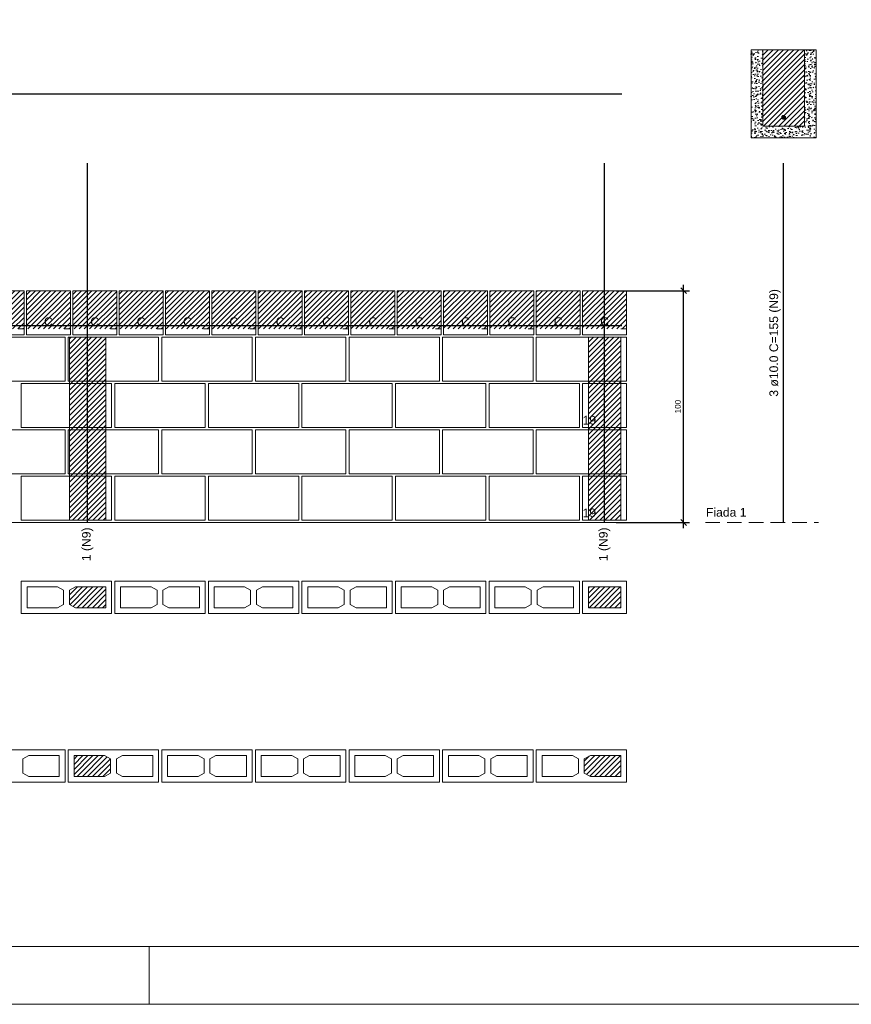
# Model space of a CAD drawing. Header units: millimetres. Extents: x 337 to 624, y -381 to -65.
# Tile 112 of 138: x 473 to 488, y -189 to -172. Entities that reach past the tile are written whole.
import ezdxf

# ---------------------------------------------------------------- set-up
doc = ezdxf.new("R2010")
doc.units = ezdxf.units.MM
doc.header["$MEASUREMENT"] = 0
doc.linetypes.add('Dashed2', pattern=[0.375, 0.25, -0.125])
doc.linetypes.add('DOT', pattern=[6.35, 0, -6.35])
doc.layers.get('0').update_dxf_attribs({"lineweight": 5})
for name, color, linetype, lineweight in [('Armadura', 7, 'Continuous', 30), ('Armaduras em corte', 14, 'Continuous', 0), ('Cotas', 7, 'Continuous', 5), ('Descrição da armadura', 7, 'Continuous', 5), ('PA-Graute', 8, 'Continuous', 0), ('PA-Piso', 7, 'Continuous', 20), ('PE-Inteiro', 7, 'Continuous', 5), ('PE-Meio', 1, 'Continuous', 5), ('PE-Meio canaleta', 5, 'Continuous', 5), ('PE-Paredes', 1, 'Continuous', 5), ('PRANCHA 01', 7, 'Continuous', 20), ('Texto da cota', 7, 'Continuous', 0)]:
    doc.layers.add(name, color=color, linetype=linetype, lineweight=lineweight)
doc.styles.add('Arial', font='arial.ttf')
doc.dimstyles.new('UM_25.000000', dxfattribs={"dimtxt": 0.18, "dimasz": 0.1, "dimexe": 0.1, "dimexo": 0.2, "dimgap": 0, "dimtad": 1, "dimtih": 1, "dimtoh": 1, "dimdec": 1, "dimlfac": 25, "dimzin": 0, "dimdsep": 46, "dimtxsty": 'Standard', "dimcen": 0.09, "dimdle": 0.1, "dimadec": 1, "dimazin": 2, "dimtfac": 1, "dimtdec": 4, "dimtofl": 0, "dimtmove": 0, "dimatfit": 3, "dimfxl": 1, "dimtolj": 1, "dimarcsym": 0})
pattern_1 = [(45, (383.52209, -348.635335), (-0.044194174, 0.044194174), [])]

# ---------------------------------------------------------------- blocks, each defined once
blk = doc.blocks.new('_Oblique')
at = {"color": 0, "linetype": 'ByBlock', "lineweight": -2}
blk.add_line((-0.5, -0.5), (0.5, 0.5), dxfattribs=at)
blk = doc.blocks.new('*D444')
at = {"layer": 'Cotas', "color": 0, "lineweight": -2, "transparency": 16777216}
for p, q in [((483.713, -176.53), (484.978, -176.53)), ((484.878, -180.63), (484.878, -176.43)), ((483.713, -180.53), (484.978, -180.53))]:
    blk.add_line(p, q, dxfattribs=at)
at = {"layer": 'Defpoints', "color": 0, "transparency": 16777216}
for p in [(483.613, -176.53), (484.878, -176.53), (483.613, -180.53)]:
    blk.add_point(p, dxfattribs=at)
at = {"layer": 'Cotas', "color": 0, "lineweight": -2, "transparency": 16777216, "xscale": 0.1, "yscale": 0.1, "zscale": 0.1}
for p, rotation in [((484.878, -176.53), 90), ((484.878, -180.53), 270)]:
    blk.add_blockref('_Oblique', p, dxfattribs=dict(at, rotation=rotation))
at = {"layer": 'Cotas', "transparency": 16777216, "insert": (484.778, -178.53), "char_height": 0.1, "attachment_point": 5, "rotation": 90, "style": 'Arial'}
blk.add_mtext('\\A1;100', dxfattribs=at)

msp = doc.modelspace()

# ---------------------------------------------------------------- hatches: boundary and pattern name
at = {"layer": 'Armaduras em corte', "linetype": 'Continuous'}
msp.add_hatch(color=14, dxfattribs=at).paths.add_polyline_path([(486.6353, -173.5382), (486.6352, -173.5354), (486.6348, -173.5326), (486.6342, -173.5299), (486.6334, -173.5272), (486.6323, -173.5247), (486.631, -173.5222), (486.6295, -173.5198), (486.6278, -173.5176), (486.6259, -173.5156), (486.6239, -173.5137), (486.6216, -173.512), (486.6193, -173.5105), (486.6168, -173.5092), (486.6142, -173.5081), (486.6116, -173.5073), (486.6088, -173.5067), (486.6061, -173.5063), (486.6033, -173.5062), (486.6005, -173.5063), (486.5977, -173.5067), (486.595, -173.5073), (486.5923, -173.5081), (486.5898, -173.5092), (486.5873, -173.5105), (486.5849, -173.512), (486.5827, -173.5137), (486.5807, -173.5156), (486.5788, -173.5176), (486.5771, -173.5198), (486.5756, -173.5222), (486.5743, -173.5247), (486.5732, -173.5272), (486.5724, -173.5299), (486.5718, -173.5326), (486.5714, -173.5354), (486.5713, -173.5382), (486.5714, -173.541), (486.5718, -173.5437), (486.5724, -173.5465), (486.5732, -173.5491), (486.5743, -173.5517), (486.5756, -173.5542), (486.5771, -173.5565), (486.5788, -173.5588), (486.5807, -173.5608), (486.5827, -173.5627), (486.5849, -173.5644), (486.5873, -173.5659), (486.5898, -173.5672), (486.5923, -173.5683), (486.595, -173.5691), (486.5977, -173.5697), (486.6005, -173.5701), (486.6033, -173.5702), (486.6061, -173.5701), (486.6088, -173.5697), (486.6116, -173.5691), (486.6142, -173.5683), (486.6168, -173.5672), (486.6193, -173.5659), (486.6216, -173.5644), (486.6239, -173.5627), (486.6259, -173.5608), (486.6278, -173.5588), (486.6295, -173.5565), (486.631, -173.5542), (486.6323, -173.5517), (486.6334, -173.5491), (486.6342, -173.5465), (486.6348, -173.5437), (486.6352, -173.541)])
at = {"layer": 'PA-Graute', "linetype": 'Continuous'}
h = msp.add_hatch(dxfattribs=at)
h.set_pattern_fill('ANSI31', color=8, scale=0.5, style=0)
h.set_pattern_definition(pattern_1)
h.paths.add_polyline_path([(486.2433, -173.6902), (486.9633, -173.6902), (486.9633, -172.3702), (486.2433, -172.3702)])
h = msp.add_hatch(dxfattribs=at)
h.set_pattern_fill('ANSI31', color=8, scale=0.5, style=0)
h.set_pattern_definition(pattern_1)
h.paths.add_polyline_path([(472.7333, -176.5302), (473.4933, -176.5302), (473.4933, -177.1902), (472.7333, -177.1902)])
h = msp.add_hatch(dxfattribs=at)
h.set_pattern_fill('ANSI31', color=8, scale=0.5, style=0)
h.set_pattern_definition(pattern_1)
h.paths.add_polyline_path([(473.5333, -176.5302), (474.2933, -176.5302), (474.2933, -177.1902), (473.5333, -177.1902)])
h = msp.add_hatch(dxfattribs=at)
h.set_pattern_fill('ANSI31', color=8, scale=0.5, style=0)
h.set_pattern_definition(pattern_1)
h.paths.add_polyline_path([(474.3333, -176.5302), (475.0933, -176.5302), (475.0933, -177.1902), (474.3333, -177.1902)])
h = msp.add_hatch(dxfattribs=at)
h.set_pattern_fill('ANSI31', color=8, scale=0.5, style=0)
h.set_pattern_definition(pattern_1)
h.paths.add_polyline_path([(475.1333, -176.5302), (475.8933, -176.5302), (475.8933, -177.1902), (475.1333, -177.1902)])
h = msp.add_hatch(dxfattribs=at)
h.set_pattern_fill('ANSI31', color=8, scale=0.5, style=0)
h.set_pattern_definition(pattern_1)
h.paths.add_polyline_path([(475.9333, -176.5302), (476.6933, -176.5302), (476.6933, -177.1902), (475.9333, -177.1902)])
h = msp.add_hatch(dxfattribs=at)
h.set_pattern_fill('ANSI31', color=8, scale=0.5, style=0)
h.set_pattern_definition(pattern_1)
h.paths.add_polyline_path([(476.7333, -176.5302), (477.4933, -176.5302), (477.4933, -177.1902), (476.7333, -177.1902)])
h = msp.add_hatch(dxfattribs=at)
h.set_pattern_fill('ANSI31', color=8, scale=0.5, style=0)
h.set_pattern_definition(pattern_1)
h.paths.add_polyline_path([(477.5333, -176.5302), (478.2933, -176.5302), (478.2933, -177.1902), (477.5333, -177.1902)])
h = msp.add_hatch(dxfattribs=at)
h.set_pattern_fill('ANSI31', color=8, scale=0.5, style=0)
h.set_pattern_definition(pattern_1)
h.paths.add_polyline_path([(478.3333, -176.5302), (479.0933, -176.5302), (479.0933, -177.1902), (478.3333, -177.1902)])
h = msp.add_hatch(dxfattribs=at)
h.set_pattern_fill('ANSI31', color=8, scale=0.5, style=0)
h.set_pattern_definition(pattern_1)
h.paths.add_polyline_path([(479.1333, -176.5302), (479.8933, -176.5302), (479.8933, -177.1902), (479.1333, -177.1902)])
h = msp.add_hatch(dxfattribs=at)
h.set_pattern_fill('ANSI31', color=8, scale=0.5, style=0)
h.set_pattern_definition(pattern_1)
h.paths.add_polyline_path([(479.9333, -176.5302), (480.6933, -176.5302), (480.6933, -177.1902), (479.9333, -177.1902)])
h = msp.add_hatch(dxfattribs=at)
h.set_pattern_fill('ANSI31', color=8, scale=0.5, style=0)
h.set_pattern_definition(pattern_1)
h.paths.add_polyline_path([(480.7333, -176.5302), (481.4933, -176.5302), (481.4933, -177.1902), (480.7333, -177.1902)])
h = msp.add_hatch(dxfattribs=at)
h.set_pattern_fill('ANSI31', color=8, scale=0.5, style=0)
h.set_pattern_definition(pattern_1)
h.paths.add_polyline_path([(481.5333, -176.5302), (482.2933, -176.5302), (482.2933, -177.1902), (481.5333, -177.1902)])
h = msp.add_hatch(dxfattribs=at)
h.set_pattern_fill('ANSI31', color=8, scale=0.5, style=0)
h.set_pattern_definition(pattern_1)
h.paths.add_polyline_path([(482.3333, -176.5302), (483.0933, -176.5302), (483.0933, -177.1902), (482.3333, -177.1902)])
h = msp.add_hatch(dxfattribs=at)
h.set_pattern_fill('ANSI31', color=8, scale=0.5, style=0)
h.set_pattern_definition(pattern_1)
h.paths.add_polyline_path([(483.1333, -176.5302), (483.8933, -176.5302), (483.8933, -177.1902), (483.1333, -177.1902)])
h = msp.add_hatch(dxfattribs=at)
h.set_pattern_fill('ANSI31', color=8, scale=0.5, style=0)
h.set_pattern_definition(pattern_1)
h.paths.add_polyline_path([(474.2759, -177.3302), (474.9059, -177.3302), (474.9059, -180.4902), (474.2759, -180.4902)])
h = msp.add_hatch(dxfattribs=at)
h.set_pattern_fill('ANSI31', color=8, scale=0.5, style=0)
h.set_pattern_definition(pattern_1)
h.paths.add_polyline_path([(483.2333, -177.3302), (483.7933, -177.3302), (483.7933, -180.4902), (483.2333, -180.4902)])
h = msp.add_hatch(dxfattribs=at)
h.set_pattern_fill('ANSI31', color=8, scale=0.5, style=0)
h.set_pattern_definition(pattern_1)
h.paths.add_polyline_path([(474.9059, -182.0002), (474.3799, -182.0002), (474.2759, -181.9442), (474.2759, -181.6962), (474.3799, -181.6402), (474.9059, -181.6402)])
h = msp.add_hatch(dxfattribs=at)
h.set_pattern_fill('ANSI31', color=8, scale=0.5, style=0)
h.set_pattern_definition(pattern_1)
h.paths.add_polyline_path([(483.7933, -182.0002), (483.2333, -182.0002), (483.2333, -181.6402), (483.7933, -181.6402)])
h = msp.add_hatch(dxfattribs=at)
h.set_pattern_fill('ANSI31', color=8, scale=0.5, style=0)
h.set_pattern_definition(pattern_1)
h.paths.add_polyline_path([(474.357, -184.5532), (474.883, -184.5532), (474.987, -184.6092), (474.987, -184.8572), (474.883, -184.9132), (474.357, -184.9132)])
h = msp.add_hatch(dxfattribs=at)
h.set_pattern_fill('ANSI31', color=8, scale=0.5, style=0)
h.set_pattern_definition(pattern_1)
h.paths.add_polyline_path([(483.7933, -184.9132), (483.2673, -184.9132), (483.1633, -184.8572), (483.1633, -184.6092), (483.2673, -184.5532), (483.7933, -184.5532)])
at = {"layer": 'PE-Meio canaleta', "linetype": 'Continuous'}
h = msp.add_hatch(dxfattribs=at)
h.set_pattern_fill('AR-CONC', color=5, scale=0.02, style=0)
h.set_pattern_definition([(50, (383.52209, -348.63534), (0.143452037, -0.01255043), [0.015, -0.165]), (355, (383.52209, -348.63534), (-0.02775027, 0.15043843), [0.012, -0.132]), (100.4514, (383.53405, -348.63638), (0.11570188, 0.13788791), [0.01274804, -0.14022842]), (46.1842, (383.5221, -348.59534), (0.21344821, -0.0331038), [0.0225, -0.2475]), (96.6356, (383.53988, -348.5981), (0.18693254, 0.19482357), [0.01912206, -0.2103426]), (351.1842, (383.5221, -348.59534), (0.1869324, 0.19482372), [0.018, -0.198]), (21, (383.54209, -348.60534), (0.11938141, -0.08052378), [0.015, -0.165]), (326, (383.54209, -348.60534), (0.04866307, 0.14503001), [0.012, -0.132]), (71.4514, (383.55204, -348.61205), (0.16804453, 0.0645061), [0.01274804, -0.14022842]), (37.5, (383.52209, -348.635335), (0.002431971, 0.066578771), [0, -0.1304, 0, -0.134, 0, -0.1325]), (7.5, (383.52209, -348.635335), (0.052613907, 0.078882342), [0, -0.0764, 0, -0.1274, 0, -0.0505]), (327.5, (383.47749, -348.635335), (0.106764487, -0.004510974), [0, -0.05, 0, -0.156, 0, -0.207]), (317.5, (383.45749, -348.635335), (0.116637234, 0.020020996), [0, -0.065, 0, -0.1036, 0, -0.147])])
h.paths.add_polyline_path([(486.0433, -173.8902), (487.1633, -173.8902), (487.1633, -172.3702), (486.9633, -172.3702), (486.9633, -173.6902), (486.2433, -173.6902), (486.2433, -172.3702), (486.0433, -172.3702)])

# ---------------------------------------------------------------- linework, layer by layer
at = {"layer": 'Armadura'}
for p, q in [((448.9315, -173.1302), (483.8133, -173.1302)), ((486.6033, -180.5302), (486.6033, -174.3302)), ((448.7929, -177.1302), (483.8133, -177.1302))]:
    msp.add_line(p, q, dxfattribs=at)
for points in [[(474.5909, -180.5302), (474.5909, -174.3302)], [(483.5133, -180.5302), (483.5133, -174.3302)]]:
    msp.add_lwpolyline(points, dxfattribs=at)
at = {"layer": 'Armaduras em corte'}
msp.add_circle((486.6033, -173.5382), 0.032, dxfattribs=at)
at = {"layer": 'PA-Graute', "color": 8, "linetype": 'Continuous'}
for points in [[(474.2759, -177.3302), (474.9059, -177.3302), (474.9059, -180.4902), (474.2759, -180.4902)], [(483.2333, -177.3302), (483.7933, -177.3302), (483.7933, -180.4902), (483.2333, -180.4902)]]:
    msp.add_lwpolyline(points, close=True, dxfattribs=at)
at = {"layer": 'PA-Piso'}
msp.add_line((448.4129, -180.5302), (484.6533, -180.5302), dxfattribs=at)
at = {"layer": 'PA-Piso', "linetype": 'Dashed2'}
msp.add_line((485.2533, -180.5302), (487.2033, -180.5302), dxfattribs=at)
at = {"layer": 'PE-Inteiro', "linetype": 'Continuous'}
for p, q in [((472.6417, -177.3302), (474.2017, -177.3302)), ((474.2017, -177.3302), (474.2017, -178.0902)), ((474.257, -177.3302), (475.817, -177.3302)), ((474.257, -178.0902), (474.257, -177.3302)), ((475.817, -177.3302), (475.817, -178.0902)), ((475.8723, -177.3302), (477.4323, -177.3302)), ((475.8723, -178.0902), (475.8723, -177.3302)), ((477.4323, -177.3302), (477.4323, -178.0902)), ((477.4875, -177.3302), (479.0475, -177.3302)), ((477.4875, -178.0902), (477.4875, -177.3302)), ((479.0475, -177.3302), (479.0475, -178.0902)), ((479.1028, -177.3302), (480.6628, -177.3302)), ((479.1028, -178.0902), (479.1028, -177.3302)), ((480.6628, -177.3302), (480.6628, -178.0902)), ((480.718, -177.3302), (482.278, -177.3302)), ((480.718, -178.0902), (480.718, -177.3302)), ((482.278, -177.3302), (482.278, -178.0902)), ((482.3333, -178.0902), (482.3333, -177.3302)), ((482.3333, -177.3302), (483.8933, -177.3302)), ((483.8933, -177.3302), (483.8933, -178.0902)), ((474.2017, -178.0902), (472.6417, -178.0902)), ((473.4459, -178.1302), (475.0059, -178.1302)), ((473.4459, -178.8902), (473.4459, -178.1302)), ((475.817, -178.0902), (474.257, -178.0902)), ((475.0059, -178.1302), (475.0059, -178.8902)), ((475.0605, -178.1302), (476.6205, -178.1302)), ((475.0605, -178.8902), (475.0605, -178.1302)), ((477.4323, -178.0902), (475.8723, -178.0902)), ((476.6205, -178.1302), (476.6205, -178.8902)), ((476.675, -178.1302), (478.235, -178.1302)), ((476.675, -178.8902), (476.675, -178.1302)), ((479.0475, -178.0902), (477.4875, -178.0902)), ((478.235, -178.1302), (478.235, -178.8902)), ((478.2896, -178.1302), (479.8496, -178.1302)), ((478.2896, -178.8902), (478.2896, -178.1302)), ((480.6628, -178.0902), (479.1028, -178.0902)), ((479.8496, -178.1302), (479.8496, -178.8902)), ((479.9042, -178.1302), (481.4642, -178.1302)), ((479.9042, -178.8902), (479.9042, -178.1302)), ((482.278, -178.0902), (480.718, -178.0902)), ((481.4642, -178.1302), (481.4642, -178.8902)), ((481.5187, -178.1302), (483.0787, -178.1302)), ((481.5187, -178.8902), (481.5187, -178.1302)), ((483.8933, -178.0902), (482.3333, -178.0902)), ((483.0787, -178.1302), (483.0787, -178.8902)), ((475.0059, -178.8902), (473.4459, -178.8902)), ((476.6205, -178.8902), (475.0605, -178.8902)), ((478.235, -178.8902), (476.675, -178.8902)), ((479.8496, -178.8902), (478.2896, -178.8902)), ((481.4642, -178.8902), (479.9042, -178.8902)), ((483.0787, -178.8902), (481.5187, -178.8902)), ((472.6417, -178.9302), (474.2017, -178.9302)), ((474.2017, -178.9302), (474.2017, -179.6902)), ((474.257, -178.9302), (475.817, -178.9302)), ((474.257, -179.6902), (474.257, -178.9302)), ((475.817, -178.9302), (475.817, -179.6902)), ((475.8723, -178.9302), (477.4323, -178.9302)), ((475.8723, -179.6902), (475.8723, -178.9302)), ((477.4323, -178.9302), (477.4323, -179.6902)), ((477.4875, -178.9302), (479.0475, -178.9302)), ((477.4875, -179.6902), (477.4875, -178.9302)), ((479.0475, -178.9302), (479.0475, -179.6902)), ((479.1028, -178.9302), (480.6628, -178.9302)), ((479.1028, -179.6902), (479.1028, -178.9302)), ((480.6628, -178.9302), (480.6628, -179.6902)), ((480.718, -178.9302), (482.278, -178.9302)), ((480.718, -179.6902), (480.718, -178.9302)), ((482.278, -178.9302), (482.278, -179.6902)), ((482.3333, -179.6902), (482.3333, -178.9302)), ((482.3333, -178.9302), (483.8933, -178.9302)), ((483.8933, -178.9302), (483.8933, -179.6902)), ((474.2017, -179.6902), (472.6417, -179.6902)), ((473.4459, -179.7302), (475.0059, -179.7302)), ((473.4459, -180.4902), (473.4459, -179.7302)), ((475.817, -179.6902), (474.257, -179.6902)), ((475.0059, -179.7302), (475.0059, -180.4902)), ((475.0605, -179.7302), (476.6205, -179.7302)), ((475.0605, -180.4902), (475.0605, -179.7302)), ((477.4323, -179.6902), (475.8723, -179.6902)), ((476.6205, -179.7302), (476.6205, -180.4902)), ((476.675, -179.7302), (478.235, -179.7302)), ((476.675, -180.4902), (476.675, -179.7302)), ((479.0475, -179.6902), (477.4875, -179.6902)), ((478.235, -179.7302), (478.235, -180.4902)), ((478.2896, -179.7302), (479.8496, -179.7302)), ((478.2896, -180.4902), (478.2896, -179.7302)), ((480.6628, -179.6902), (479.1028, -179.6902)), ((479.8496, -179.7302), (479.8496, -180.4902)), ((479.9042, -179.7302), (481.4642, -179.7302)), ((479.9042, -180.4902), (479.9042, -179.7302)), ((482.278, -179.6902), (480.718, -179.6902)), ((481.4642, -179.7302), (481.4642, -180.4902)), ((481.5187, -179.7302), (483.0787, -179.7302)), ((481.5187, -180.4902), (481.5187, -179.7302)), ((483.8933, -179.6902), (482.3333, -179.6902)), ((483.0787, -179.7302), (483.0787, -180.4902)), ((475.0059, -180.4902), (473.4459, -180.4902)), ((476.6205, -180.4902), (475.0605, -180.4902)), ((478.235, -180.4902), (476.675, -180.4902)), ((479.8496, -180.4902), (478.2896, -180.4902)), ((481.4642, -180.4902), (479.9042, -180.4902)), ((483.0787, -180.4902), (481.5187, -180.4902)), ((473.4459, -181.5402), (475.0059, -181.5402)), ((473.4459, -182.1002), (473.4459, -181.5402)), ((475.0059, -181.5402), (475.0059, -182.1002)), ((475.0605, -181.5402), (476.6205, -181.5402)), ((475.0605, -182.1002), (475.0605, -181.5402)), ((476.6205, -181.5402), (476.6205, -182.1002)), ((476.675, -181.5402), (478.235, -181.5402)), ((476.675, -182.1002), (476.675, -181.5402)), ((478.235, -181.5402), (478.235, -182.1002)), ((478.2896, -181.5402), (479.8496, -181.5402)), ((478.2896, -182.1002), (478.2896, -181.5402)), ((479.8496, -181.5402), (479.8496, -182.1002)), ((479.9042, -181.5402), (481.4642, -181.5402)), ((479.9042, -182.1002), (479.9042, -181.5402)), ((481.4642, -181.5402), (481.4642, -182.1002)), ((481.5187, -181.5402), (483.0787, -181.5402)), ((481.5187, -182.1002), (481.5187, -181.5402)), ((483.0787, -181.5402), (483.0787, -182.1002)), ((475.0059, -182.1002), (473.4459, -182.1002)), ((476.6205, -182.1002), (475.0605, -182.1002)), ((478.235, -182.1002), (476.675, -182.1002)), ((479.8496, -182.1002), (478.2896, -182.1002)), ((481.4642, -182.1002), (479.9042, -182.1002)), ((483.0787, -182.1002), (481.5187, -182.1002)), ((472.6417, -184.4532), (474.2017, -184.4532)), ((474.2017, -184.4532), (474.2017, -185.0132)), ((474.257, -184.4532), (475.817, -184.4532)), ((474.257, -185.0132), (474.257, -184.4532)), ((475.817, -184.4532), (475.817, -185.0132)), ((475.8723, -184.4532), (477.4323, -184.4532)), ((475.8723, -185.0132), (475.8723, -184.4532)), ((477.4323, -184.4532), (477.4323, -185.0132)), ((477.4875, -184.4532), (479.0475, -184.4532)), ((477.4875, -185.0132), (477.4875, -184.4532)), ((479.0475, -184.4532), (479.0475, -185.0132)), ((479.1028, -184.4532), (480.6628, -184.4532)), ((479.1028, -185.0132), (479.1028, -184.4532)), ((480.6628, -184.4532), (480.6628, -185.0132)), ((480.718, -184.4532), (482.278, -184.4532)), ((480.718, -185.0132), (480.718, -184.4532)), ((482.278, -184.4532), (482.278, -185.0132)), ((482.3333, -185.0132), (482.3333, -184.4532)), ((482.3333, -184.4532), (483.8933, -184.4532)), ((483.8933, -184.4532), (483.8933, -185.0132)), ((474.2017, -185.0132), (472.6417, -185.0132)), ((475.817, -185.0132), (474.257, -185.0132)), ((477.4323, -185.0132), (475.8723, -185.0132)), ((479.0475, -185.0132), (477.4875, -185.0132)), ((480.6628, -185.0132), (479.1028, -185.0132)), ((482.278, -185.0132), (480.718, -185.0132)), ((483.8933, -185.0132), (482.3333, -185.0132))]:
    msp.add_line(p, q, dxfattribs=at)
at = {"layer": 'PE-Inteiro', "linetype": 'Continuous', "lineweight": 5}
for p, q in [((473.5459, -181.6402), (474.0719, -181.6402)), ((473.5459, -182.0002), (473.5459, -181.6402)), ((474.0719, -181.6402), (474.1759, -181.6962)), ((474.1759, -181.6962), (474.1759, -181.9442)), ((474.2759, -181.6962), (474.3799, -181.6402)), ((474.2759, -181.9442), (474.2759, -181.6962)), ((474.3799, -181.6402), (474.9059, -181.6402)), ((474.9059, -181.6402), (474.9059, -182.0002)), ((475.1605, -181.6402), (475.6865, -181.6402)), ((475.1605, -182.0002), (475.1605, -181.6402)), ((475.6865, -181.6402), (475.7905, -181.6962)), ((475.7905, -181.6962), (475.7905, -181.9442)), ((475.8905, -181.6962), (475.9945, -181.6402)), ((475.8905, -181.9442), (475.8905, -181.6962)), ((475.9945, -181.6402), (476.5205, -181.6402)), ((476.5205, -181.6402), (476.5205, -182.0002)), ((476.775, -181.6402), (477.301, -181.6402)), ((476.775, -182.0002), (476.775, -181.6402)), ((477.301, -181.6402), (477.405, -181.6962)), ((477.405, -181.6962), (477.405, -181.9442)), ((477.505, -181.6962), (477.609, -181.6402)), ((477.505, -181.9442), (477.505, -181.6962)), ((477.609, -181.6402), (478.135, -181.6402)), ((478.135, -181.6402), (478.135, -182.0002)), ((478.3896, -181.6402), (478.9156, -181.6402)), ((478.3896, -182.0002), (478.3896, -181.6402)), ((478.9156, -181.6402), (479.0196, -181.6962)), ((479.0196, -181.6962), (479.0196, -181.9442)), ((479.1196, -181.6962), (479.2236, -181.6402)), ((479.1196, -181.9442), (479.1196, -181.6962)), ((479.2236, -181.6402), (479.7496, -181.6402)), ((479.7496, -181.6402), (479.7496, -182.0002)), ((480.0042, -181.6402), (480.5302, -181.6402)), ((480.0042, -182.0002), (480.0042, -181.6402)), ((480.5302, -181.6402), (480.6342, -181.6962)), ((480.6342, -181.6962), (480.6342, -181.9442)), ((480.7342, -181.6962), (480.8382, -181.6402)), ((480.7342, -181.9442), (480.7342, -181.6962)), ((480.8382, -181.6402), (481.3642, -181.6402)), ((481.3642, -181.6402), (481.3642, -182.0002)), ((481.6187, -181.6402), (482.1447, -181.6402)), ((481.6187, -182.0002), (481.6187, -181.6402)), ((482.1447, -181.6402), (482.2487, -181.6962)), ((482.2487, -181.6962), (482.2487, -181.9442)), ((482.3487, -181.6962), (482.4527, -181.6402)), ((482.3487, -181.9442), (482.3487, -181.6962)), ((482.4527, -181.6402), (482.9787, -181.6402)), ((482.9787, -181.6402), (482.9787, -182.0002)), ((474.1759, -181.9442), (474.0719, -182.0002)), ((474.3799, -182.0002), (474.2759, -181.9442)), ((475.7905, -181.9442), (475.6865, -182.0002)), ((475.9945, -182.0002), (475.8905, -181.9442)), ((477.405, -181.9442), (477.301, -182.0002)), ((477.609, -182.0002), (477.505, -181.9442)), ((479.0196, -181.9442), (478.9156, -182.0002)), ((479.2236, -182.0002), (479.1196, -181.9442)), ((480.6342, -181.9442), (480.5302, -182.0002)), ((480.8382, -182.0002), (480.7342, -181.9442)), ((482.2487, -181.9442), (482.1447, -182.0002)), ((482.4527, -182.0002), (482.3487, -181.9442)), ((474.0719, -182.0002), (473.5459, -182.0002)), ((474.9059, -182.0002), (474.3799, -182.0002)), ((475.6865, -182.0002), (475.1605, -182.0002)), ((476.5205, -182.0002), (475.9945, -182.0002)), ((477.301, -182.0002), (476.775, -182.0002)), ((478.135, -182.0002), (477.609, -182.0002)), ((478.9156, -182.0002), (478.3896, -182.0002)), ((479.7496, -182.0002), (479.2236, -182.0002)), ((480.5302, -182.0002), (480.0042, -182.0002)), ((481.3642, -182.0002), (480.8382, -182.0002)), ((482.1447, -182.0002), (481.6187, -182.0002)), ((482.9787, -182.0002), (482.4527, -182.0002)), ((473.4717, -184.6092), (473.5757, -184.5532)), ((473.4717, -184.8572), (473.4717, -184.6092)), ((473.5757, -184.5532), (474.1017, -184.5532)), ((474.1017, -184.5532), (474.1017, -184.9132)), ((474.357, -184.5532), (474.883, -184.5532)), ((474.357, -184.9132), (474.357, -184.5532)), ((474.883, -184.5532), (474.987, -184.6092)), ((474.987, -184.6092), (474.987, -184.8572)), ((475.087, -184.6092), (475.191, -184.5532)), ((475.087, -184.8572), (475.087, -184.6092)), ((475.191, -184.5532), (475.717, -184.5532)), ((475.717, -184.5532), (475.717, -184.9132)), ((475.9723, -184.5532), (476.4983, -184.5532)), ((475.9723, -184.9132), (475.9723, -184.5532)), ((476.4983, -184.5532), (476.6023, -184.6092)), ((476.6023, -184.6092), (476.6023, -184.8572)), ((476.7023, -184.6092), (476.8063, -184.5532)), ((476.7023, -184.8572), (476.7023, -184.6092)), ((476.8063, -184.5532), (477.3323, -184.5532)), ((477.3323, -184.5532), (477.3323, -184.9132)), ((477.5875, -184.5532), (478.1135, -184.5532)), ((477.5875, -184.9132), (477.5875, -184.5532)), ((478.1135, -184.5532), (478.2175, -184.6092)), ((478.2175, -184.6092), (478.2175, -184.8572)), ((478.3175, -184.6092), (478.4215, -184.5532)), ((478.3175, -184.8572), (478.3175, -184.6092)), ((478.4215, -184.5532), (478.9475, -184.5532)), ((478.9475, -184.5532), (478.9475, -184.9132)), ((479.2028, -184.5532), (479.7288, -184.5532)), ((479.2028, -184.9132), (479.2028, -184.5532)), ((479.7288, -184.5532), (479.8328, -184.6092)), ((479.8328, -184.6092), (479.8328, -184.8572)), ((479.9328, -184.6092), (480.0368, -184.5532)), ((479.9328, -184.8572), (479.9328, -184.6092)), ((480.0368, -184.5532), (480.5628, -184.5532)), ((480.5628, -184.5532), (480.5628, -184.9132)), ((480.818, -184.5532), (481.344, -184.5532)), ((480.818, -184.9132), (480.818, -184.5532)), ((481.344, -184.5532), (481.448, -184.6092)), ((481.448, -184.6092), (481.448, -184.8572)), ((481.548, -184.6092), (481.652, -184.5532)), ((481.548, -184.8572), (481.548, -184.6092)), ((481.652, -184.5532), (482.178, -184.5532)), ((482.178, -184.5532), (482.178, -184.9132)), ((482.4333, -184.5532), (482.9593, -184.5532)), ((482.4333, -184.9132), (482.4333, -184.5532)), ((482.9593, -184.5532), (483.0633, -184.6092)), ((483.0633, -184.6092), (483.0633, -184.8572)), ((483.1633, -184.6092), (483.2673, -184.5532)), ((483.1633, -184.8572), (483.1633, -184.6092)), ((483.2673, -184.5532), (483.7933, -184.5532)), ((483.7933, -184.5532), (483.7933, -184.9132)), ((473.5757, -184.9132), (473.4717, -184.8572)), ((474.987, -184.8572), (474.883, -184.9132)), ((475.191, -184.9132), (475.087, -184.8572)), ((476.6023, -184.8572), (476.4983, -184.9132)), ((476.8063, -184.9132), (476.7023, -184.8572)), ((478.2175, -184.8572), (478.1135, -184.9132)), ((478.4215, -184.9132), (478.3175, -184.8572)), ((479.8328, -184.8572), (479.7288, -184.9132)), ((480.0368, -184.9132), (479.9328, -184.8572)), ((481.448, -184.8572), (481.344, -184.9132)), ((481.652, -184.9132), (481.548, -184.8572)), ((483.0633, -184.8572), (482.9593, -184.9132)), ((483.2673, -184.9132), (483.1633, -184.8572)), ((474.1017, -184.9132), (473.5757, -184.9132)), ((474.883, -184.9132), (474.357, -184.9132)), ((475.717, -184.9132), (475.191, -184.9132)), ((476.4983, -184.9132), (475.9723, -184.9132)), ((477.3323, -184.9132), (476.8063, -184.9132)), ((478.1135, -184.9132), (477.5875, -184.9132)), ((478.9475, -184.9132), (478.4215, -184.9132)), ((479.7288, -184.9132), (479.2028, -184.9132)), ((480.5628, -184.9132), (480.0368, -184.9132)), ((481.344, -184.9132), (480.818, -184.9132)), ((482.178, -184.9132), (481.652, -184.9132)), ((482.9593, -184.9132), (482.4333, -184.9132)), ((483.7933, -184.9132), (483.2673, -184.9132))]:
    msp.add_line(p, q, dxfattribs=at)
at = {"layer": 'PE-Meio', "linetype": 'Continuous'}
for p, q in [((483.1333, -178.8902), (483.1333, -178.1302)), ((483.1333, -178.1302), (483.8933, -178.1302)), ((483.8933, -178.1302), (483.8933, -178.8902)), ((483.8933, -178.8902), (483.1333, -178.8902)), ((483.1333, -180.4902), (483.1333, -179.7302)), ((483.1333, -179.7302), (483.8933, -179.7302)), ((483.8933, -179.7302), (483.8933, -180.4902)), ((483.8933, -180.4902), (483.1333, -180.4902)), ((483.1333, -182.1002), (483.1333, -181.5402)), ((483.1333, -181.5402), (483.8933, -181.5402)), ((483.8933, -181.5402), (483.8933, -182.1002)), ((483.8933, -182.1002), (483.1333, -182.1002))]:
    msp.add_line(p, q, dxfattribs=at)
at = {"layer": 'PE-Meio', "linetype": 'Continuous', "lineweight": 5}
for p, q in [((483.2333, -182.0002), (483.2333, -181.6402)), ((483.2333, -181.6402), (483.7933, -181.6402)), ((483.7933, -181.6402), (483.7933, -182.0002)), ((483.7933, -182.0002), (483.2333, -182.0002))]:
    msp.add_line(p, q, dxfattribs=at)
at = {"layer": 'PE-Meio canaleta', "linetype": 'Continuous'}
for p, q in [((486.2433, -172.3702), (486.0433, -172.3702)), ((486.0433, -172.3702), (486.0433, -173.8902)), ((486.2433, -173.6902), (486.2433, -172.3702)), ((487.1633, -172.3702), (486.9633, -172.3702)), ((486.9633, -172.3702), (486.9633, -173.6902)), ((487.1633, -173.8902), (487.1633, -172.3702)), ((486.9633, -173.6902), (486.2433, -173.6902)), ((486.0433, -173.8902), (487.1633, -173.8902)), ((472.7333, -176.5302), (473.4933, -176.5302)), ((473.4933, -176.5302), (473.4933, -177.2902)), ((473.5333, -176.5302), (474.2933, -176.5302)), ((473.5333, -177.2902), (473.5333, -176.5302)), ((474.2933, -176.5302), (474.2933, -177.2902)), ((474.3333, -176.5302), (475.0933, -176.5302)), ((474.3333, -177.2902), (474.3333, -176.5302)), ((475.0933, -176.5302), (475.0933, -177.2902)), ((475.1333, -176.5302), (475.8933, -176.5302)), ((475.1333, -177.2902), (475.1333, -176.5302)), ((475.8933, -176.5302), (475.8933, -177.2902)), ((475.9333, -176.5302), (476.6933, -176.5302)), ((475.9333, -177.2902), (475.9333, -176.5302)), ((476.6933, -176.5302), (476.6933, -177.2902)), ((476.7333, -176.5302), (477.4933, -176.5302)), ((476.7333, -177.2902), (476.7333, -176.5302)), ((477.4933, -176.5302), (477.4933, -177.2902)), ((477.5333, -176.5302), (478.2933, -176.5302)), ((477.5333, -177.2902), (477.5333, -176.5302)), ((478.2933, -176.5302), (478.2933, -177.2902)), ((478.3333, -176.5302), (479.0933, -176.5302)), ((478.3333, -177.2902), (478.3333, -176.5302)), ((479.0933, -176.5302), (479.0933, -177.2902)), ((479.1333, -176.5302), (479.8933, -176.5302)), ((479.1333, -177.2902), (479.1333, -176.5302)), ((479.8933, -176.5302), (479.8933, -177.2902)), ((479.9333, -176.5302), (480.6933, -176.5302)), ((479.9333, -177.2902), (479.9333, -176.5302)), ((480.6933, -176.5302), (480.6933, -177.2902)), ((480.7333, -176.5302), (481.4933, -176.5302)), ((480.7333, -177.2902), (480.7333, -176.5302)), ((481.4933, -176.5302), (481.4933, -177.2902)), ((481.5333, -176.5302), (482.2933, -176.5302)), ((481.5333, -177.2902), (481.5333, -176.5302)), ((482.2933, -176.5302), (482.2933, -177.2902)), ((482.3333, -176.5302), (483.0933, -176.5302)), ((482.3333, -177.2902), (482.3333, -176.5302)), ((483.0933, -176.5302), (483.0933, -177.2902)), ((483.1333, -176.5302), (483.8933, -176.5302)), ((483.1333, -177.2902), (483.1333, -176.5302)), ((483.8933, -176.5302), (483.8933, -177.2902)), ((473.4933, -177.2902), (472.7333, -177.2902)), ((474.2933, -177.2902), (473.5333, -177.2902)), ((475.0933, -177.2902), (474.3333, -177.2902)), ((475.8933, -177.2902), (475.1333, -177.2902)), ((476.6933, -177.2902), (475.9333, -177.2902)), ((477.4933, -177.2902), (476.7333, -177.2902)), ((478.2933, -177.2902), (477.5333, -177.2902)), ((479.0933, -177.2902), (478.3333, -177.2902)), ((479.8933, -177.2902), (479.1333, -177.2902)), ((480.6933, -177.2902), (479.9333, -177.2902)), ((481.4933, -177.2902), (480.7333, -177.2902)), ((482.2933, -177.2902), (481.5333, -177.2902)), ((483.0933, -177.2902), (482.3333, -177.2902)), ((483.8933, -177.2902), (483.1333, -177.2902))]:
    msp.add_line(p, q, dxfattribs=at)
at = {"layer": 'PE-Meio canaleta', "linetype": 'Continuous', "lineweight": 5}
for p, q in [((486.9633, -172.3702), (486.2433, -172.3702)), ((486.2433, -172.3702), (486.2433, -173.6902)), ((486.9633, -173.6902), (486.9633, -172.3702)), ((486.2433, -173.6902), (486.9633, -173.6902))]:
    msp.add_line(p, q, dxfattribs=at)
at = {"layer": 'PE-Meio canaleta', "color": 5, "linetype": 'DOT', "lineweight": 5}
for p, q in [((472.7333, -176.5302), (473.4933, -176.5302)), ((473.4933, -176.5302), (473.4933, -177.1902)), ((473.5333, -176.5302), (474.2933, -176.5302)), ((473.5333, -177.1902), (473.5333, -176.5302)), ((474.2933, -176.5302), (474.2933, -177.1902)), ((474.3333, -176.5302), (475.0933, -176.5302)), ((474.3333, -177.1902), (474.3333, -176.5302)), ((475.0933, -176.5302), (475.0933, -177.1902)), ((475.1333, -176.5302), (475.8933, -176.5302)), ((475.1333, -177.1902), (475.1333, -176.5302)), ((475.8933, -176.5302), (475.8933, -177.1902)), ((475.9333, -176.5302), (476.6933, -176.5302)), ((475.9333, -177.1902), (475.9333, -176.5302)), ((476.6933, -176.5302), (476.6933, -177.1902)), ((476.7333, -176.5302), (477.4933, -176.5302)), ((476.7333, -177.1902), (476.7333, -176.5302)), ((477.4933, -176.5302), (477.4933, -177.1902)), ((477.5333, -176.5302), (478.2933, -176.5302)), ((477.5333, -177.1902), (477.5333, -176.5302)), ((478.2933, -176.5302), (478.2933, -177.1902)), ((478.3333, -176.5302), (479.0933, -176.5302)), ((478.3333, -177.1902), (478.3333, -176.5302)), ((479.0933, -176.5302), (479.0933, -177.1902)), ((479.1333, -176.5302), (479.8933, -176.5302)), ((479.1333, -177.1902), (479.1333, -176.5302)), ((479.8933, -176.5302), (479.8933, -177.1902)), ((479.9333, -176.5302), (480.6933, -176.5302)), ((479.9333, -177.1902), (479.9333, -176.5302)), ((480.6933, -176.5302), (480.6933, -177.1902)), ((480.7333, -176.5302), (481.4933, -176.5302)), ((480.7333, -177.1902), (480.7333, -176.5302)), ((481.4933, -176.5302), (481.4933, -177.1902)), ((481.5333, -176.5302), (482.2933, -176.5302)), ((481.5333, -177.1902), (481.5333, -176.5302)), ((482.2933, -176.5302), (482.2933, -177.1902)), ((482.3333, -176.5302), (483.0933, -176.5302)), ((482.3333, -177.1902), (482.3333, -176.5302)), ((483.0933, -176.5302), (483.0933, -177.1902)), ((483.1333, -176.5302), (483.8933, -176.5302)), ((483.1333, -177.1902), (483.1333, -176.5302)), ((483.8933, -176.5302), (483.8933, -177.1902)), ((473.4933, -177.1902), (472.7333, -177.1902)), ((474.2933, -177.1902), (473.5333, -177.1902)), ((475.0933, -177.1902), (474.3333, -177.1902)), ((475.8933, -177.1902), (475.1333, -177.1902)), ((476.6933, -177.1902), (475.9333, -177.1902)), ((477.4933, -177.1902), (476.7333, -177.1902)), ((478.2933, -177.1902), (477.5333, -177.1902)), ((479.0933, -177.1902), (478.3333, -177.1902)), ((479.8933, -177.1902), (479.1333, -177.1902)), ((480.6933, -177.1902), (479.9333, -177.1902)), ((481.4933, -177.1902), (480.7333, -177.1902)), ((482.2933, -177.1902), (481.5333, -177.1902)), ((483.0933, -177.1902), (482.3333, -177.1902)), ((483.8933, -177.1902), (483.1333, -177.1902))]:
    msp.add_line(p, q, dxfattribs=at)
at = {"layer": 'PE-Meio canaleta'}
msp.add_lwpolyline([(486.0433, -173.8902), (487.1633, -173.8902), (487.1633, -172.3702), (486.9633, -172.3702), (486.9633, -173.6902), (486.2433, -173.6902), (486.2433, -172.3702), (486.0433, -172.3702)], close=True, dxfattribs=at)
at = {"layer": 'PRANCHA 01'}
for points in [[(441.653, -188.8442), (525.753, -188.8442), (525.753, -129.4442), (441.653, -129.4442), (441.653, -188.8442)], [(475.653, -187.8442), (475.653, -188.8442)], [(475.653, -187.8442), (475.653, -188.8442)]]:
    msp.add_lwpolyline(points, dxfattribs=at)
msp.add_lwpolyline([(444.153, -187.8442), (524.753, -187.8442), (524.753, -130.4442), (444.153, -130.4442)], close=True, dxfattribs=at)

# ---------------------------------------------------------------- texts
at = {"layer": 'Descrição da armadura', "insert": (486.5533, -177.4302), "char_height": 0.15, "width": 3.714787, "attachment_point": 8, "rotation": 90.00021, "line_spacing_factor": 0.9, "style": 'Arial'}
msp.add_mtext('3 ø10.0 C=155 (N9)', dxfattribs=at)
at = {"layer": 'PE-Meio', "char_height": 0.15, "width": 0.467606, "attachment_point": 7, "line_spacing_factor": 0.9, "style": 'Arial'}
for insert in [(483.1337, -178.8407), (483.1337, -180.4407)]:
    msp.add_mtext('19', dxfattribs=dict(at, insert=insert))
at = {"layer": 'PE-Meio canaleta', "char_height": 0.15, "width": 0.304344, "attachment_point": 8, "line_spacing_factor": 0.9, "style": 'Arial'}
for insert in [(473.9133, -177.1407), (474.7133, -177.1407), (475.5133, -177.1407), (476.3133, -177.1407), (477.1133, -177.1407), (477.9133, -177.1407), (478.7133, -177.1407), (479.5133, -177.1407), (480.3133, -177.1407), (481.1133, -177.1407), (481.9133, -177.1407), (482.7133, -177.1407), (483.5133, -177.1407)]:
    msp.add_mtext('C', dxfattribs=dict(at, insert=insert))
at = {"layer": 'PE-Paredes', "insert": (485.2633, -180.4307), "char_height": 0.15, "width": 1.437561, "attachment_point": 7, "line_spacing_factor": 0.9, "style": 'Arial'}
msp.add_mtext('Fiada 1', dxfattribs=at)
at = {"layer": 'Texto da cota', "char_height": 0.15, "width": 1.204101, "attachment_point": 6, "rotation": 90.00021, "line_spacing_factor": 0.9, "style": 'Arial'}
for insert in [(474.5909, -180.6152), (483.5133, -180.6152)]:
    msp.add_mtext('1 (N9)', dxfattribs=dict(at, insert=insert))

# ---------------------------------------------------------------- dimensions: what is measured, and where the dimension line sits
at = {"layer": 'Cotas'}
dim = msp.add_linear_dim(base=(484.8783, -176.5302), p1=(483.6133, -180.5302), p2=(483.6133, -176.5302), angle=90, dimstyle='UM_25.000000', override={"dimtxt": 0.1, "dimasz": 0.1, "dimexe": 0.1, "dimexo": 0.1, "dimtad": 1, "dimtih": 0, "dimtoh": 0, "dimdec": 1, "dimlfac": 25, "dimzin": 8, "dimtxsty": 'Arial', "dimblk": 'Oblique', "dimblk1": 'Oblique', "dimblk2": 'Oblique', "dimsah": 1, "dimdle": 0.1, "dimse1": 0, "dimse2": 0, "dimclrt": 256, "dimadec": 1, "dimazin": 3, "dimtmove": 2, "dimldrblk": 'Oblique'}, dxfattribs=at)
dim.commit()
dim.dimension.update_dxf_attribs({"geometry": '*D444', "text_midpoint": (484.7783, -178.5302), "dimtype": 160, "text_rotation": 90})

doc.saveas('drawing.dxf')
